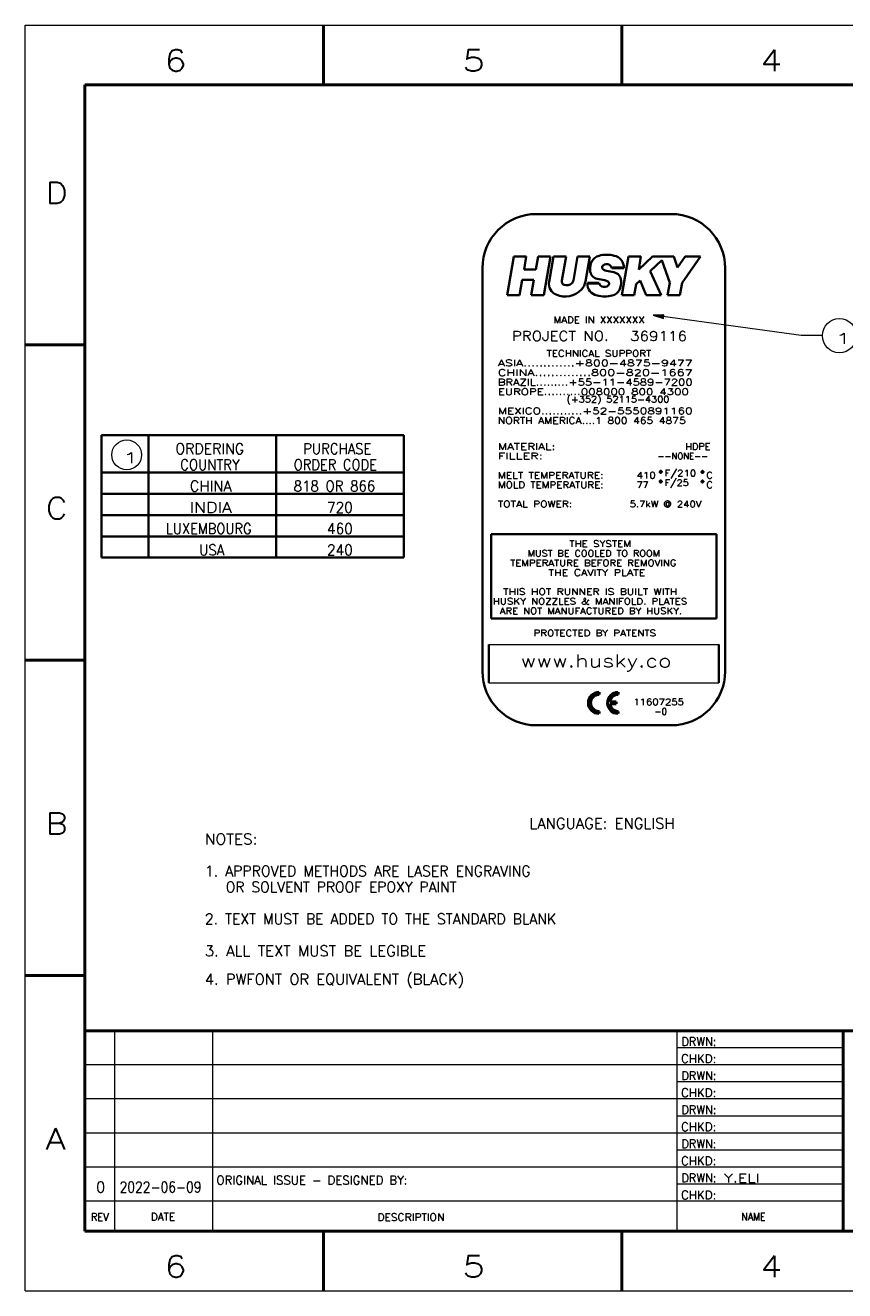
# Model space of a CAD drawing. Header units: millimetres. Extents: x 0 to 420, y 0 to 297.
# Tile 1 of 2: x 0 to 192, y 0 to 297. Entities that reach past the tile are written whole.
import ezdxf

# ---------------------------------------------------------------- set-up
doc = ezdxf.new("R2010")
doc.units = ezdxf.units.MM
doc.layers.add('1', color=7, linetype='Continuous')
doc.styles.add('blockfont', font='simplex.shx')
doc.styles.add('pwfont', font='simplex.shx')

msp = doc.modelspace()

# ---------------------------------------------------------------- linework, layer by layer
at = {"layer": '1', "color": 7, "linetype": 'Continuous', "lineweight": 13}
for p, q in [((0, 0), (0, 297)), ((0, 297), (420, 297)), ((0, 0), (420, 0))]:
    msp.add_line(p, q, dxfattribs=at)
at = {"layer": '1', "color": 7, "linetype": 'Continuous', "lineweight": 50}
for p, q in [((70, 283), (70, 297)), ((140, 283), (140, 297)), ((14, 14), (14, 283)), ((14, 283), (406, 283)), ((0, 222), (14, 222)), ((0, 148), (14, 148)), ((0, 74), (14, 74)), ((14, 14), (14, 61)), ((192, 61), (14, 61)), ((192, 14), (192, 61)), ((192, 61), (192, 14)), ((192, 61), (236, 61)), ((14, 14), (192, 14)), ((14, 14), (406, 14)), ((70, 0), (70, 14)), ((140, 0), (140, 14)), ((192, 14), (236, 14))]:
    msp.add_line(p, q, dxfattribs=at)
at = {"layer": '1', "color": 2, "linetype": 'Continuous', "lineweight": 35}
for p, q in [((120, 252.7), (151.6, 252.7)), ((107.3, 240), (107.3, 145.4)), ((164.3, 145.4), (164.3, 240)), ((108.8, 151.7), (108.8, 142.7)), ((162.8, 151.7), (162.8, 142.7)), ((151.6, 132.7), (120, 132.7))]:
    msp.add_line(p, q, dxfattribs=at)
at = {"layer": '1', "color": 1, "linetype": 'Continuous', "lineweight": 35}
for p, q in [((114.7, 242.7), (113.11, 233.7)), ((114.7, 242.7), (117.61, 242.7)), ((117.61, 242.7), (117.09, 239.72)), ((120.36, 242.7), (119.84, 239.72)), ((120.36, 242.7), (123.28, 242.7)), ((121.69, 233.7), (123.28, 242.7)), ((122.99, 236.8), (124.03, 242.7)), ((124.03, 242.7), (126.94, 242.7)), ((125.95, 237.08), (126.94, 242.7)), ((128.65, 237.14), (129.63, 242.7)), ((129.63, 242.7), (132.54, 242.7)), ((131.52, 236.88), (132.54, 242.7)), ((140.03, 233.7), (141.61, 242.7)), ((141.61, 242.7), (144.52, 242.7)), ((144, 239.72), (147.23, 242.7)), ((144.52, 242.7), (144, 239.72)), ((149.43, 241.84), (146.68, 239.29)), ((147.23, 242.7), (152.23, 242.7)), ((149.43, 241.84), (151.27, 236.55)), ((152.23, 242.7), (153.12, 240.13)), ((153.12, 240.13), (154.92, 242.7)), ((154.19, 236.55), (158.49, 242.7)), ((158.49, 242.7), (154.92, 242.7)), ((117.09, 239.72), (119.84, 239.72)), ((136.42, 239.37), (138.19, 239.05)), ((137.71, 240.04), (140.47, 240.04)), ((146.68, 239.29), (149.26, 233.7)), ((116.02, 233.7), (116.65, 237.24)), ((116.65, 237.24), (119.4, 237.24)), ((118.78, 233.7), (119.4, 237.24)), ((131.98, 236.48), (134.74, 236.48)), ((136.03, 237.15), (134.26, 237.46)), ((142.94, 233.7), (143.39, 236.26)), ((143.39, 236.26), (144.31, 237.1)), ((145.75, 233.7), (144.31, 237.1)), ((150.76, 233.7), (151.27, 236.55)), ((154.19, 236.55), (153.67, 233.7)), ((113.11, 233.7), (116.02, 233.7)), ((118.78, 233.7), (121.69, 233.7)), ((140.03, 233.7), (142.94, 233.7)), ((145.75, 233.7), (149.26, 233.7)), ((153.67, 233.7), (150.76, 233.7))]:
    msp.add_line(p, q, dxfattribs=at)
at = {"layer": '1', "color": 1, "linetype": 'Continuous', "lineweight": 50}
for p, q in [((137.71, 240.04), (140.47, 240.04)), ((131.98, 236.48), (134.74, 236.48))]:
    msp.add_line(p, q, dxfattribs=at)
at = {"layer": '1', "color": 113, "linetype": 'Continuous', "lineweight": 13}
for p, q in [((149.92, 229.03), (147.38, 228.93)), ((147.38, 228.93), (149.8, 228.15)), ((182.11, 224.16), (147.38, 228.93)), ((149.85, 228.57), (147.52, 228.89)), ((149.86, 228.62), (147.53, 228.94)), ((149.85, 228.52), (147.8, 228.8)), ((149.87, 228.67), (147.82, 228.95)), ((149.84, 228.46), (148.08, 228.71)), ((149.88, 228.72), (148.11, 228.96)), ((149.88, 228.77), (148.4, 228.97)), ((149.89, 228.82), (148.7, 228.98)), ((149.9, 228.87), (148.99, 228.99)), ((149.9, 228.92), (149.28, 229)), ((149.91, 228.97), (149.57, 229.01)), ((149.8, 228.15), (149.92, 229.03)), ((149.92, 229.02), (149.87, 229.03)), ((149.92, 229.02), (149.87, 229.03)), ((149.83, 228.41), (148.36, 228.62)), ((149.83, 228.36), (148.63, 228.53)), ((149.82, 228.31), (148.91, 228.44)), ((149.81, 228.26), (149.19, 228.35)), ((149.81, 228.21), (149.47, 228.26)), ((149.8, 228.16), (149.75, 228.17)), ((149.8, 228.16), (149.75, 228.17)), ((187.11, 224.16), (182.11, 224.16)), ((21, 14), (21, 61)), ((44, 14), (44, 61)), ((153, 14), (153, 61)), ((192, 57), (153, 57)), ((192, 53), (14, 53)), ((192, 49), (153, 49)), ((192, 45), (14, 45)), ((192, 41), (153, 41)), ((192, 37), (14, 37)), ((192, 33), (153, 33)), ((192, 29), (14, 29)), ((192, 25), (153, 25)), ((192, 21), (14, 21))]:
    msp.add_line(p, q, dxfattribs=at)
at = {"layer": '1', "color": 3, "linetype": 'Continuous', "lineweight": 35}
for p, q in [((17.89, 200.8), (28.89, 200.8)), ((17.89, 200.8), (17.89, 192.05)), ((28.89, 200.8), (28.89, 192.05)), ((28.89, 200.8), (58.89, 200.8)), ((58.89, 200.8), (88.89, 200.8)), ((58.89, 200.8), (58.89, 192.05)), ((88.89, 200.8), (88.89, 192.05)), ((17.89, 192.05), (17.89, 187.05)), ((17.89, 192.05), (28.89, 192.05)), ((28.89, 192.05), (28.89, 187.05)), ((28.89, 192.05), (58.89, 192.05)), ((58.89, 192.05), (58.89, 187.05)), ((58.89, 192.05), (88.89, 192.05)), ((88.89, 192.05), (88.89, 187.05)), ((17.89, 187.05), (28.89, 187.05)), ((17.89, 187.05), (17.89, 182.05)), ((28.89, 187.05), (28.89, 182.05)), ((28.89, 187.05), (58.89, 187.05)), ((58.89, 187.05), (88.89, 187.05)), ((58.89, 187.05), (58.89, 182.05)), ((88.89, 187.05), (88.89, 182.05)), ((17.89, 182.05), (28.89, 182.05)), ((17.89, 182.05), (17.89, 177.05)), ((28.89, 182.05), (58.89, 182.05)), ((28.89, 182.05), (28.89, 177.05)), ((58.89, 182.05), (88.89, 182.05)), ((58.89, 182.05), (58.89, 177.05)), ((88.89, 182.05), (88.89, 177.05)), ((17.89, 177.05), (28.89, 177.05)), ((17.89, 177.05), (17.89, 172.05)), ((28.89, 177.05), (58.89, 177.05)), ((28.89, 177.05), (28.89, 172.05)), ((58.89, 177.05), (58.89, 172.05)), ((58.89, 177.05), (88.89, 177.05)), ((88.89, 177.05), (88.89, 172.05)), ((17.89, 172.05), (28.89, 172.05)), ((28.89, 172.05), (58.89, 172.05)), ((58.89, 172.05), (88.89, 172.05))]:
    msp.add_line(p, q, dxfattribs=at)
at = {"layer": '1', "color": 251, "linetype": 'Continuous', "lineweight": 35}
for p, q in [((109.35, 177.56), (162.29, 177.56)), ((109.35, 157.74), (109.35, 177.56)), ((162.29, 157.74), (162.29, 177.56)), ((109.35, 157.74), (162.29, 157.74))]:
    msp.add_line(p, q, dxfattribs=at)
at = {"layer": '1', "color": 2, "linetype": 'Continuous', "lineweight": 13}
for p, q in [((108.8, 151.7), (162.8, 151.7)), ((108.8, 142.7), (162.8, 142.7))]:
    msp.add_line(p, q, dxfattribs=at)
at = {"layer": '1', "color": 2, "linetype": 'Continuous', "lineweight": 50}
for p, q in [((134.68, 139.97), (134.68, 140.47)), ((134.68, 139.97), (134.68, 140.47)), ((139.18, 139.97), (139.18, 140.47)), ((139.18, 139.97), (139.18, 140.47)), ((137.2, 138.22), (138.68, 138.22)), ((137.2, 138.22), (138.68, 138.22)), ((137.2, 137.72), (138.68, 137.72)), ((137.2, 137.72), (138.68, 137.72)), ((138.68, 137.72), (138.68, 138.22)), ((138.68, 137.72), (138.68, 138.22)), ((134.68, 135.97), (134.68, 135.47)), ((134.68, 135.97), (134.68, 135.47)), ((139.18, 135.97), (139.18, 135.47)), ((139.18, 135.97), (139.18, 135.47))]:
    msp.add_line(p, q, dxfattribs=at)
at = {"layer": '1', "color": 2, "linetype": 'Continuous', "lineweight": 13}
for centre, radius in [((191.11, 224.16), 4), ((23.8, 196.17), 3.5)]:
    msp.add_circle(centre, radius, dxfattribs=at)
at = {"layer": '1', "color": 2, "linetype": 'Continuous', "lineweight": 35}
for centre, start, end in [((120, 240), 90, 180), ((120, 240), 90, 95), ((151.6, 240), 0, 90), ((120, 145.4), 180, 270), ((151.6, 145.4), 270, 0)]:
    msp.add_arc(centre, 12.7, start, end, dxfattribs=at)
at = {"layer": '1', "color": 1, "linetype": 'Continuous', "lineweight": 35}
for centre, radius, start, end in [((137.22, 239.65), 4.66, 155.1976, 181.7249), ((135.24, 240.44), 2.53, 102.2913, 152.6591), ((136.46, 236.54), 6.61, 74.578, 105.422), ((136.01, 240.17), 0.602, 128.786, 194.3441), ((136.5, 239.53), 1.41, 64.3781, 127.8559), ((136.54, 239.73), 1.21, 14.603, 62.1887), ((137.81, 240.27), 2.67, 354.958, 81.1581), ((134.77, 239.6), 2.2, 182.333, 256.7321), ((136.07, 240.2), 0.672, 195.3134, 249.2374), ((136.6, 240.8), 1.44, 238.0448, 262.9274), ((137.68, 236.91), 2.2, 2.333, 76.7321), ((125.55, 236.25), 2.62, 167.8216, 249.5823), ((126.73, 238.75), 5.39, 247.0593, 315.2381), ((126.76, 236.9), 0.829, 167.8216, 249.5823), ((127.13, 237.69), 1.7, 247.0593, 315.2381), ((126.92, 237.57), 1.78, 322.7712, 345.947), ((127.7, 237.58), 3.88, 317.4172, 349.925), ((134.64, 236.24), 2.67, 174.958, 261.1581), ((135.91, 236.78), 1.21, 194.603, 242.1887), ((135.95, 236.98), 1.41, 244.3781, 307.8559), ((135.85, 235.71), 1.44, 58.0448, 82.9274), ((136.38, 236.31), 0.672, 15.3134, 69.2374), ((136.44, 236.34), 0.602, 308.786, 14.3441), ((137.21, 236.07), 2.53, 282.2913, 332.6591), ((135.23, 236.86), 4.66, 335.1976, 1.7249), ((135.99, 239.97), 6.61, 254.578, 285.422)]:
    msp.add_arc(centre, radius, start, end, dxfattribs=at)
at = {"layer": '1', "color": 2, "linetype": 'Continuous', "lineweight": 50}
for centre, radius, start, end in [((134.68, 137.97), 2.5, 90, 270), ((134.68, 137.97), 2.5, 90, 270), ((134.68, 137.97), 2, 90, 270), ((134.68, 137.97), 2, 90, 270), ((139.18, 137.97), 2.5, 90, 270), ((139.18, 137.97), 2.5, 90, 270), ((139.18, 137.97), 2, 90, 172.8192), ((139.18, 137.97), 2, 90, 172.8192), ((139.18, 137.97), 2, 187.1808, 270), ((139.18, 137.97), 2, 187.1808, 270)]:
    msp.add_arc(centre, radius, start, end, dxfattribs=at)
at = {"layer": '1', "color": 251, "linetype": 'Continuous', "lineweight": 35}
for points, knots in [([(149.07, 191.94), (149.23, 191.94), (149.39, 192.1), (149.39, 192.24), (149.23, 192.4), (149.07, 192.4), (148.93, 192.24), (148.93, 192.1), (149.07, 191.94)], [0, 0, 0.107303, 0.259053, 0.355624, 0.507384, 0.614687, 0.759063, 0.855635, 1, 1]), ([(149.07, 189.69), (149.23, 189.69), (149.39, 189.85), (149.39, 189.99), (149.23, 190.15), (149.07, 190.15), (148.93, 189.99), (148.93, 189.85), (149.07, 189.69)], [0, 0, 0.107305, 0.259058, 0.355632, 0.507384, 0.61469, 0.759058, 0.855632, 1, 1]), ([(158.88, 191.94), (159.04, 191.94), (159.19, 192.1), (159.19, 192.24), (159.04, 192.4), (158.88, 192.4), (158.74, 192.24), (158.74, 192.1), (158.88, 191.94)], [0, 0, 0.107304, 0.259055, 0.355628, 0.507389, 0.614693, 0.759066, 0.855638, 1, 1]), ([(158.88, 189.69), (159.04, 189.69), (159.19, 189.85), (159.19, 189.99), (159.04, 190.15), (158.88, 190.15), (158.74, 189.99), (158.74, 189.85), (158.88, 189.69)], [0, 0, 0.107306, 0.259061, 0.355635, 0.507389, 0.614696, 0.759061, 0.855635, 1, 1])]:
    msp.add_open_spline(points, degree=1, knots=knots, dxfattribs=at)

# ---------------------------------------------------------------- texts
at = {"layer": '1', "color": 3, "linetype": 'Continuous', "lineweight": 13, "char_height": 5, "attachment_point": 7, "line_spacing_factor": 0.903614, "style": 'pwfont'}
for s, insert in [('\\W1.2353;6', (32.62, 286.21)), ('\\W1.2353;5', (102.62, 286.21)), ('\\W1.1667;4', (172.62, 286.21)), ('\\W1.1667;D', (4.74, 255.15)), ('\\W1.1667;C', (4.74, 181.15)), ('\\W1.1667;B', (4.74, 107.15)), ('\\W1.2353;A', (4.74, 33.15)), ('\\W1.2353;6', (32.62, 3.21)), ('\\W1.2353;5', (102.62, 3.21)), ('\\W1.1667;4', (172.62, 3.21))]:
    msp.add_mtext(s, dxfattribs=dict(at, insert=insert))
at = {"layer": '1', "color": 4, "linetype": 'Continuous', "lineweight": 13, "attachment_point": 7, "line_spacing_factor": 0.903614, "style": 'blockfont'}
for s, insert, char_height in [('\\W1.1716;MADE IN XXXXXXX', (124.01, 227.12), 1.5), ('\\W1.1439;PROJECT NO.       ', (114.24, 222.97), 2.25), ('\\W1.1831;TECHNICAL SUPPORT', (122.37, 219.24), 1.5), ('\\W1.4460;ASIA.............+800-4875-9477', (110.93, 216.99), 1.5), ('\\W1.3520;EUROPE..........008000 800 4300', (110.93, 210.24), 1.5), ('\\W1.4731;CHINA..............800-820-1667', (110.93, 214.74), 1.5), ('\\W1.3192;BRAZIL.........+55-11-4589-7200', (110.93, 212.49), 1.5), ('\\W1.1188;              (+352) 52115-4300', (110.93, 207.99), 1.5), ('\\W1.2340;NORTH AMERICA....1 800 465 4875', (110.93, 203.49), 1.5), ('\\W1.3784;MEXICO...........+52-5550891160', (110.93, 205.74), 1.5)]:
    msp.add_mtext(s, dxfattribs=dict(at, insert=insert, char_height=char_height))
at = {"layer": '1', "color": 11, "linetype": 'Continuous', "lineweight": 13, "insert": (141.96, 222.95), "char_height": 2.25, "attachment_point": 7, "line_spacing_factor": 0.903614, "style": 'blockfont'}
msp.add_mtext('\\W1.1554;369116', dxfattribs=at)
at = {"layer": '1', "color": 2, "linetype": 'Continuous', "lineweight": 13, "char_height": 2.5, "attachment_point": 7, "line_spacing_factor": 0.903614}
for s, insert, style in [('\\W1.8793;1', (190.01, 222.22), 'blockfont'), ('\\W1.8793;1', (22.7, 194.22), 'blockfont'), ('\\W0.9714;ORDERING', (35.23, 196.36), 'blockfont'), ('\\W0.9115;PURCHASE', (65.23, 196.36), 'blockfont'), ('\\W0.9146;COUNTRY', (36.35, 192.61), 'blockfont'), ('\\W0.8984;ORDER CODE', (63.01, 192.61), 'blockfont'), ('\\W1.0135;CHINA', (38.59, 187.61), 'blockfont'), ('\\W0.9162;818 OR 866', (63.01, 187.61), 'blockfont'), ('\\W1.2002;INDIA', (38.59, 182.61), 'blockfont'), ('\\W0.9441;720', (70.82, 182.61), 'blockfont'), ('\\W0.8984;LUXEMBOURG', (33.01, 177.61), 'blockfont'), ('\\W0.9441;460', (70.82, 177.61), 'blockfont'), ('\\W0.9121;USA', (40.82, 172.61), 'blockfont'), ('\\W0.9441;240', (70.82, 172.61), 'blockfont'), ('\\W1.0594;NOTES:', (42.15, 104.75), 'pwfont'), ('\\W0.9671;1. APPROVED METHODS ARE LASER ENGRAVING', (42.15, 97.25), 'pwfont'), ('\\W0.9538;   OR SOLVENT PROOF EPOXY PAINT', (42.15, 93.5), 'pwfont'), ('\\W0.9595;2. TEXT MUST BE ADDED TO THE STANDARD BLANK  ', (42.15, 86), 'pwfont'), ('\\W1.0159;3. ALL TEXT MUST BE LEGIBLE', (42.15, 78.5), 'pwfont'), ('\\W1.0013;4. PWFONT OR EQUIVALENT (BLACK)', (42.15, 71), 'pwfont')]:
    msp.add_mtext(s, dxfattribs=dict(at, insert=insert, style=style))
at = {"layer": '1', "color": 251, "linetype": 'Continuous', "lineweight": 13, "char_height": 1.5, "attachment_point": 7, "line_spacing_factor": 0.903614, "style": 'blockfont'}
for s, insert in [('\\W1.3862;MATERIAL:', (110.95, 197.39)), ('\\W1.4889;FILLER:', (110.95, 195.14)), ('\\W0.9773;--NONE--', (148.41, 195.14)), ('\\W1.1019;HDPE', (154.95, 197.39)), ('\\W1.2127;MELT TEMPERATURE:', (110.95, 190.64)), ('\\W1.1831;MOLD TEMPERATURE:', (110.95, 188.39)), ('\\W1.1628;410', (143.51, 190.64)), ('\\W1.1569;F/210', (150.05, 190.64)), ('\\W1.1484;C', (159.86, 190.64)), ('\\W1.2213;TOTAL POWER:', (110.95, 183.89)), ('\\W1.1491;5.7kW @ 240V', (141.87, 183.89)), ('\\W1.0866;77 ', (143.51, 188.39)), ('\\W1.1111;F/25 ', (150.05, 188.39)), ('\\W1.1484;C', (159.86, 188.39)), ('\\W1.1854;THE SYSTEM', (127.71, 174.56)), ('\\W1.1110;MUST BE COOLED TO ROOM', (117.91, 172.31)), ('\\W1.1614;TEMPERATURE BEFORE REMOVING', (113.82, 170.06)), ('\\W1.2679;THE CAVITY PLATE', (122.8, 167.81)), ('\\W1.2335;THIS HOT RUNNER IS BUILT WITH', (112.19, 163.31)), ('\\W1.1756;HUSKY NOZZLES & MANIFOLD. PLATES', (109.73, 161.06)), ('\\W1.1556;ARE NOT MANUFACTURED BY HUSKY.', (111.37, 158.81)), ('\\W1.1799;PROTECTED BY PATENTS', (119.3, 153.6)), ('\\W1.1516;11607255', (142.76, 137.44)), ('\\W1.0149;-0', (147.65, 135.19))]:
    msp.add_mtext(s, dxfattribs=dict(at, insert=insert))
at = {"layer": '1', "color": 1, "linetype": 'Continuous', "lineweight": 13, "insert": (116.23, 145.35), "char_height": 3, "attachment_point": 7, "line_spacing_factor": 0.903614, "style": 'blockfont'}
msp.add_mtext('\\W1.3093;www.husky.co', dxfattribs=at)
at = {"layer": '1', "color": 113, "linetype": 'Continuous', "lineweight": 13, "attachment_point": 7, "line_spacing_factor": 0.903614, "style": 'pwfont'}
for s, insert, char_height in [('\\W1.0157;LANGUAGE: ENGLISH', (118.34, 108.43), 2.5), ('\\W0.9809;DRWN:', (154, 57.47), 2), ('\\W1.0132;CHKD:', (153.94, 53.47), 2), ('\\W0.9809;DRWN:', (154, 49.47), 2), ('\\W1.0132;CHKD:', (153.94, 45.47), 2), ('\\W0.9809;DRWN:', (154, 41.47), 2), ('\\W1.0132;CHKD:', (153.94, 37.47), 2), ('\\W0.9809;DRWN:', (153.99, 33.47), 2), ('\\W1.0132;CHKD:', (153.94, 29.47), 2), ('\\W0.9809;DRWN:', (154, 25.47), 2), ('\\W1.0132;CHKD:', (153.94, 21.47), 2), ('\\W0.9556;REV', (15.41, 16.43), 1.75), ('\\W1.0208;DATE', (29.48, 16.49), 1.75), ('\\W1.0550;DESCRIPTION', (82.64, 16.37), 1.75), ('\\W0.9074;NAME', (168.1, 16.49), 1.75)]:
    msp.add_mtext(s, dxfattribs=dict(at, insert=insert, char_height=char_height))
at = {"layer": '1', "color": 30, "linetype": 'Continuous', "lineweight": 13, "attachment_point": 7, "line_spacing_factor": 0.903614, "style": 'pwfont'}
for s, insert, char_height in [('\\W1.0138;ORIGINAL ISSUE - DESIGNED BY: ', (44.86, 24.94), 2), ('\\W1.3559;Y.ELI', (164.01, 25.42), 2), ('\\W0.9844;0', (16.63, 23.06), 2.5), ('\\W0.8471;2022-06-09', (22.13, 23.06), 2.5)]:
    msp.add_mtext(s, dxfattribs=dict(at, insert=insert, char_height=char_height))

doc.saveas('drawing.dxf')
